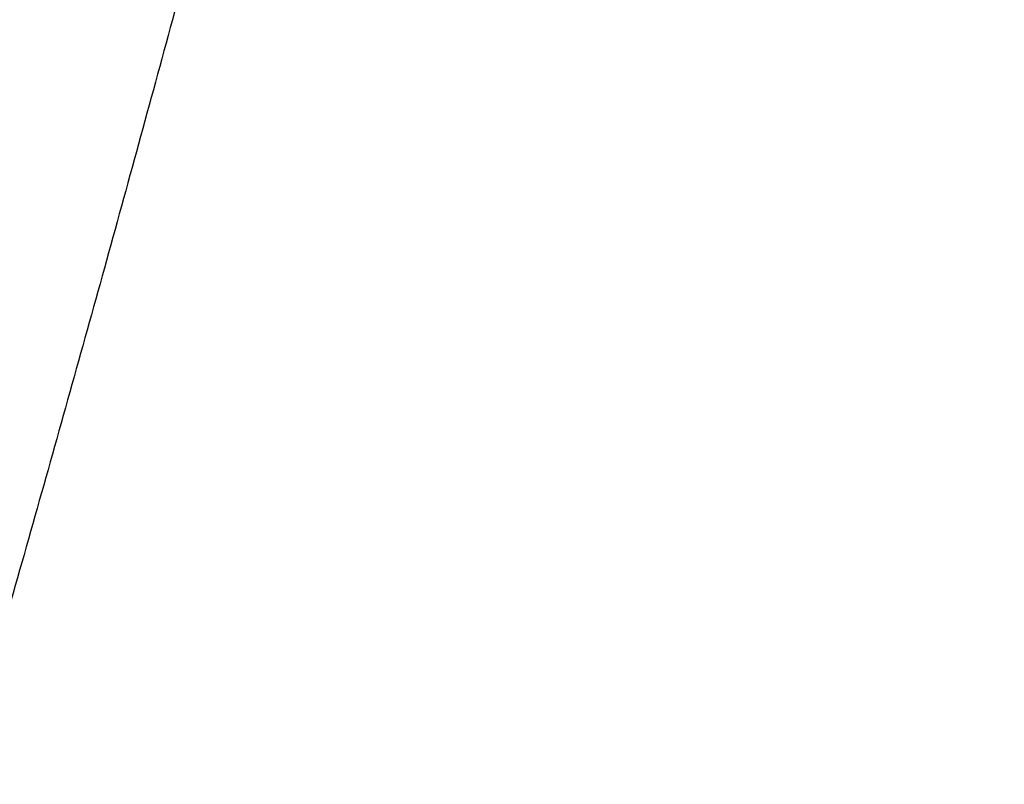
# Model space of a CAD drawing. Header units: centimetres. Extents: x 244 to 414, y 312 to 393.
# Tile 42 of 256: x 277.582 to 277.927, y 314.532 to 314.8. Entities that reach past the tile are written whole.
import ezdxf

# ---------------------------------------------------------------- set-up
doc = ezdxf.new("R2010")
doc.units = ezdxf.units.CM
doc.layers.add('solide1$solide 3', color=7, linetype='Continuous', true_color=0xffb5b5)
doc.layers.add('solide1$solide 4', color=7, linetype='Continuous', true_color=0xff00d4)

msp = doc.modelspace()

# ---------------------------------------------------------------- linework, layer by layer
at = {"layer": 'solide1$solide 3'}
for points in [[(277.48412, 314.9627, -616.82649), (277.76335, 315.87248, -616.48984), (277.78417, 316.14337, -617.66534), (277.80499, 316.41425, -618.84084), (277.52575, 315.50447, -619.17749), (277.24651, 314.59469, -619.51414), (277.2257, 314.3238, -618.33864), (277.20488, 314.05292, -617.16314), (277.48412, 314.9627, -616.82649)], [(277.48412, 314.27447, -632.03861), (277.76335, 315.18425, -631.71057), (277.78417, 315.45513, -632.85599), (277.80499, 315.72602, -634.00141), (277.52575, 314.81624, -634.32944), (277.24651, 313.90646, -634.65748), (277.2257, 313.63557, -633.51206), (277.20488, 313.36469, -632.36665), (277.48412, 314.27447, -632.03861)]]:
    msp.add_rational_spline(points, [1, 0.707106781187, 1, 0.707106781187, 1, 0.707106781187, 1, 0.707106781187, 1], degree=2, knots=[0, 0, 0, 170.778326, 170.778326, 341.556651, 341.556651, 512.334977, 512.334977, 683.113302, 683.113302, 683.113302], dxfattribs=at)
at = {"layer": 'solide1$solide 4'}
for points, weights in [([(276.50078, 314.61751, -647.04001), (276.54029, 314.70299, -649.79216), (277.708, 317.22886, -649.79216)], [1, 0.718972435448, 1]), ([(276.73262, 314.53653, -647.03831), (276.77105, 314.6207, -649.79216), (277.92699, 317.15243, -649.79216)], [1, 0.718764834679, 1])]:
    msp.add_rational_spline(points, weights, degree=2, dxfattribs=at)

doc.saveas('drawing.dxf')
